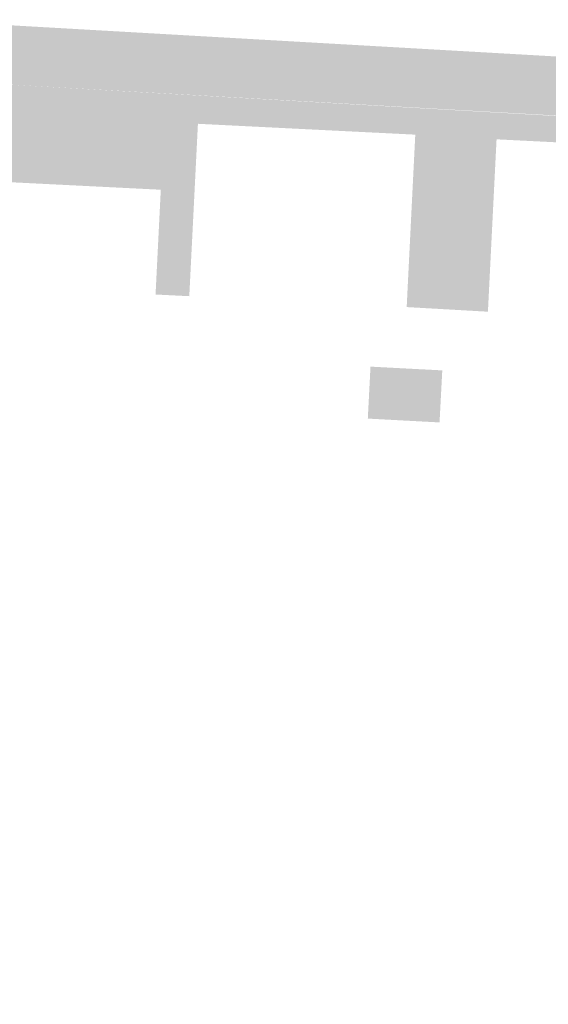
# Model space of a CAD drawing. Header units: millimetres. Extents: x 32690613 to 32694392, y 5343730 to 5344753.
# Tile 156 of 170: x 32692503 to 32692516, y 5344515 to 5344540. Entities that reach past the tile are written whole.
import ezdxf

# ---------------------------------------------------------------- set-up
doc = ezdxf.new("R2010")
doc.units = ezdxf.units.MM
doc.header["$LTSCALE"] = 0.01
for name, color, linetype, lineweight, true_color in [('Veg-Rasen', 7, 'Continuous', 5, 0xb9f3a0), ('Veg-Stauden_Bodendecker', 7, 'Continuous', 5, 0xa8ffbe), ('Veg-Wiese', 7, 'Continuous', 5, 0xd4ffa8)]:
    doc.layers.add(name, color=color, linetype=linetype, lineweight=lineweight, true_color=true_color)

msp = doc.modelspace()

# ---------------------------------------------------------------- hatches: boundary and pattern name
at = {"layer": 'Veg-Rasen', "transparency": 33554687}
for points in [[(32692501.117, 5344536.143), (32692506.084, 5344535.895), (32692505.952, 5344533.249), (32692506.804, 5344533.207), (32692506.983, 5344536.78), (32692501.295, 5344537.101), (32692501.306, 5344537.054), (32692501.314, 5344537.003), (32692501.318, 5344536.949), (32692501.319, 5344536.891), (32692501.316, 5344536.83), (32692501.31, 5344536.766), (32692501.301, 5344536.698), (32692501.288, 5344536.627), (32692501.27, 5344536.566), (32692501.251, 5344536.506), (32692501.231, 5344536.445), (32692501.21, 5344536.385), (32692501.188, 5344536.325), (32692501.165, 5344536.264), (32692501.141, 5344536.204)], [(32692514.347, 5344532.815), (32692514.524, 5344536.353), (32692512.471, 5344536.469), (32692512.295, 5344532.932)]]:
    msp.add_hatch(color=256, dxfattribs=at).paths.add_polyline_path(points)
at = {"layer": 'Veg-Stauden_Bodendecker', "transparency": 33554687}
msp.add_hatch(color=256, dxfattribs=at).paths.add_polyline_path([(32692511.313, 5344530.116), (32692513.125, 5344530.019), (32692513.194, 5344531.333), (32692511.381, 5344531.428)])
at = {"layer": 'Veg-Wiese', "transparency": 33554687}
h = msp.add_hatch(color=256, dxfattribs=at)
h.paths.add_polyline_path([(32692807.829, 5344523.013), (32692809.517, 5344522.941), (32692821.295, 5344522.393), (32692948.073, 5344516.166)])
h.paths.add_polyline_path([(32692500.403, 5344538.654), (32692557.488, 5344535.426), (32692664.495, 5344529.367), (32692558.149, 5344535.353)])
h.paths.add_polyline_path([(32692697.374, 5344526.003), (32692697.395, 5344526.428), (32692702.888, 5344526.151), (32692702.865, 5344525.692), (32692706.075, 5344525.51), (32692728.276, 5344524.253), (32692744.877, 5344523.469), (32692744.925, 5344524.287), (32692755.513, 5344523.694), (32692755.423, 5344522.73), (32692801.357, 5344520.161), (32692807.946, 5344521.506), (32692821.882, 5344520.857), (32692939.772, 5344515.101), (32692948.122, 5344514.546), (32692967.1, 5344521.292), (32692967.171, 5344522.901), (32692967.25, 5344524.475), (32692947.852, 5344517.68), (32692807.712, 5344524.52), (32692801.137, 5344523.178), (32692557.562, 5344536.889), (32692499.815, 5344540.189), (32692435.465, 5344475.661), (32692435.466, 5344475.66), (32692433.915, 5344474), (32692424.579, 5344470.181), (32692423.479, 5344467.565), (32692422.72, 5344465.004), (32692424.886, 5344467.065), (32692435.658, 5344471.472), (32692437.663, 5344473.618), (32692436.567, 5344474.642), (32692437.669, 5344473.623), (32692500.99, 5344537.118), (32692506.983, 5344536.78), (32692507.022, 5344537.56), (32692512.512, 5344537.286), (32692512.471, 5344536.469), (32692514.524, 5344536.353), (32692514.565, 5344537.168), (32692520.055, 5344536.894), (32692520.012, 5344536.043), (32692522.683, 5344535.892), (32692522.725, 5344536.738), (32692528.215, 5344536.463), (32692528.171, 5344535.582), (32692558.075, 5344533.891)])

doc.saveas('drawing.dxf')
